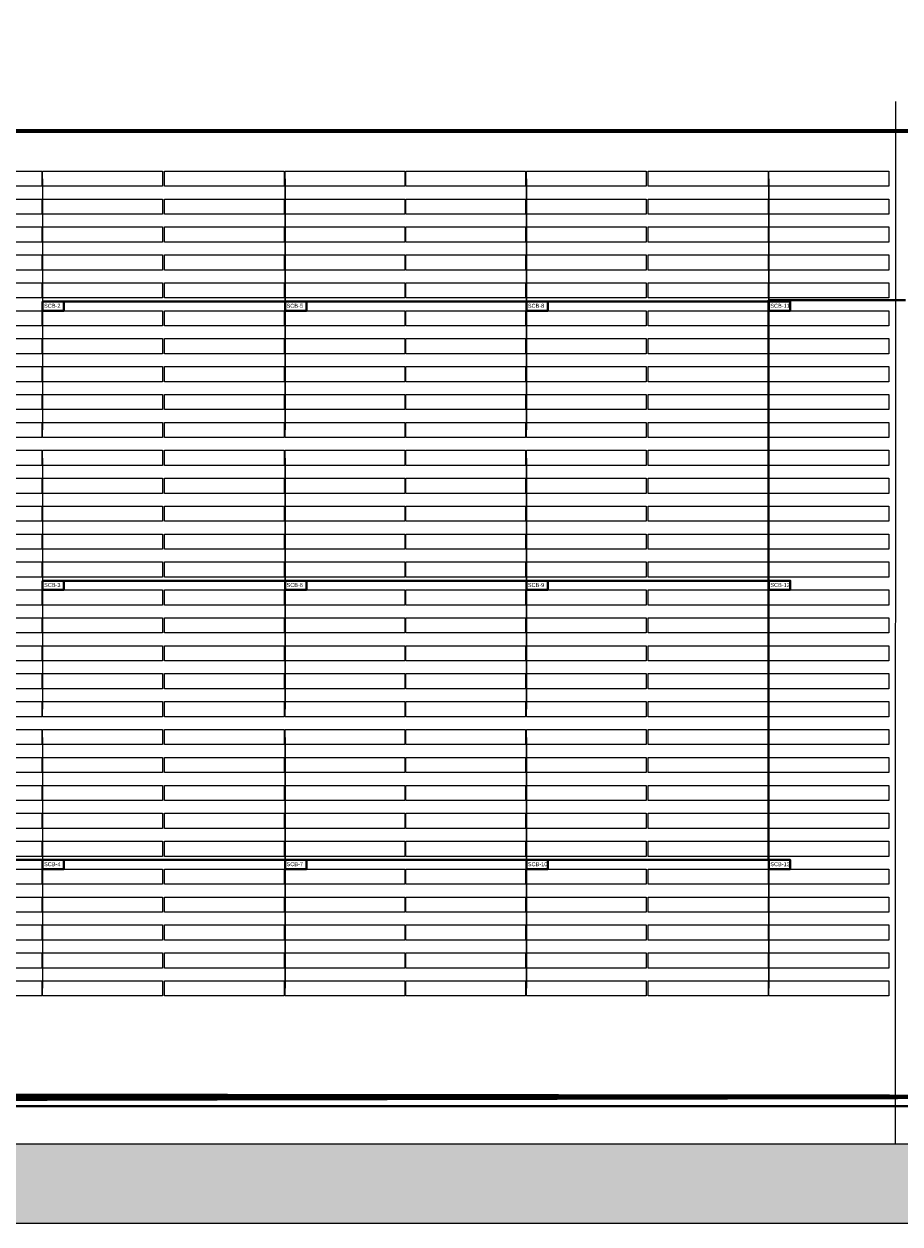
# Model space of a CAD drawing. Header units: inches. Extents: x 727810 to 1461440, y 2714588 to 5435005.
# Tile 65 of 233: x 728702 to 728922, y 2715522 to 2715823. Entities that reach past the tile are written whole.
import ezdxf

# ---------------------------------------------------------------- set-up
doc = ezdxf.new("R2010")
doc.units = ezdxf.units.IN
doc.header["$MEASUREMENT"] = 0
doc.linetypes.add('ACAD_ISO03W100', pattern=[30, 12, -18])
doc.layers.add('AM_8', color=1, linetype='Continuous', lineweight=15)
for name, color, linetype in [('BOUNDARY DETAILS', 7, 'Continuous'), ('DETAILS', 7, 'Continuous'), ('pl cable iength', 7, 'Continuous'), ('POLYLINE', 3, 'Continuous'), ('ROAD', 7, 'Continuous'), ('Saatvik', 5, 'Continuous'), ('SCB', 7, 'Continuous'), ('tranch', 7, 'Continuous')]:
    doc.layers.add(name, color=color, linetype=linetype)
doc.styles.get("Standard").update_dxf_attribs({"font": 'arial.ttf'})

# ---------------------------------------------------------------- blocks, each defined once
blk = doc.blocks.new('245')
at = {"layer": 'SCB', "lineweight": 40}
for points in [[(727940.22, 2716280.28), (727945.56, 2716280.28), (727945.56, 2716277.98)], [(727945.56, 2716277.98), (727940.22, 2716277.98), (727940.22, 2716280.28)]]:
    blk.add_lwpolyline(points, dxfattribs=at)

msp = doc.modelspace()

# ---------------------------------------------------------------- hatches: boundary and pattern name
at = {"layer": 'AM_8', "ltscale": 10}
h = msp.add_hatch(dxfattribs=at)
h.set_pattern_fill('AR-CONC', color=1, scale=0.1)
h.set_pattern_definition([(50, (0, -1.14), (18.2184669, -1.59390855), [1.905, -20.955]), (355, (0, -1.14), (-3.52434214, 19.10568452), [1.524, -16.76405842]), (100.4514447, (1.518, -1.273), (14.69412471, 17.51177519), [1.61900088, -17.80902446]), (46.1842, (0, 3.94), (27.10790409, -4.2042328), [2.8575, -31.4325]), (96.6355576, (2.26, 3.59), (23.7404134, 24.74261246), [2.42850231, -26.71356082]), (351.1841512, (0, 3.94), (23.7404134, 24.74261246), [2.2859967, -25.1459732]), (21, (2.54, 2.67), (15.16143913, -10.22651982), [1.905, -20.955]), (326, (2.54, 2.67), (6.18020283, 18.41879661), [1.524, -16.764]), (71.451445, (3.803, 1.818), (21.34164193, 8.19227689), [1.61900088, -17.80899376]), (37.5, (0, -1.14), (0.308860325, 8.455503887), [0, -16.5608, 0, -17.018, 0, -16.8275]), (7.5, (0, -1.14), (6.68196625, 10.018057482), [0, -9.7028, 0, -16.1798, 0, -6.4135]), (327.5, (-5.664, -1.14), (13.559059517, -0.5728744), [0, -6.35, 0, -19.812, 0, -26.289]), (317.5, (-8.204, -1.14), (14.81291814, 2.542649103), [0, -8.255, 0, -13.1572, 0, -18.669])])
h.paths.add_polyline_path([(730391.82316, 2715878.16018), (730356.7819, 2715850.51698), (730272.22694, 2715783.8137), (730096.51231, 2715646.5984), (730080.0676, 2715658.3065), (730079.18894, 2715658.57034), (730082.7077, 2715661.194), (730259.8786, 2715799.5465), (730344.3948, 2715866.2192), (730379.4438, 2715893.8685), (730671.4684, 2716124.0062), (730657.0154, 2716226.259), (730645.0894, 2716310.634), (730560.6399, 2716311.9751), (730459.0973, 2716313.5877), (730357.5548, 2716315.2002), (730256.0122, 2716316.8128), (730154.4697, 2716318.4254), (730052.9271, 2716320.038), (729951.3846, 2716321.6505), (729849.842, 2716323.2631), (729748.2994, 2716324.8757), (729646.7569, 2716326.4882), (729545.2143, 2716328.1008), (729443.6718, 2716329.7134), (729342.1292, 2716331.326), (729240.5867, 2716332.9385), (729139.0441, 2716334.5511), (729037.5016, 2716336.1637), (728935.959, 2716337.7762), (728834.4165, 2716339.3888), (728732.7414, 2716341.0035), (728626.066, 2716344.1123), (728519.5231, 2716347.2172), (728412.9801, 2716350.3221), (728306.4372, 2716353.427), (728093.3514, 2716359.6368), (728003.9825, 2716362.2412), (728001.5191, 2716280.3372), (727998.4549, 2716178.4583), (727995.3907, 2716076.5793), (727992.3266, 2715974.7004), (727987.67284, 2715819.9715), (727987.22168, 2715804.9715), (727986.1982, 2715770.9426), (727983.134, 2715669.0636), (727979.3235, 2715542.3694), (729920.1414, 2715542.3694), (729990.8211, 2715592.6815), (730064.21459, 2715647.40517), (730073.3836, 2715644.6519), (730083.91997, 2715637.15035), (730002.59918, 2715576.51593), (729926.53277, 2715522.3694), (727958.71293, 2715522.3694), (727963.14304, 2715669.66486), (727966.20724, 2715771.54387), (727972.33564, 2715975.30167), (727975.39974, 2716077.18055), (727978.46394, 2716179.05957), (727981.52814, 2716280.93847), (727984.59224, 2716382.81476), (728093.934, 2716379.62831), (728200.4769, 2716376.52341), (728307.0198, 2716373.41851), (728413.5627, 2716370.31361), (728520.1057, 2716367.20871), (728626.6486, 2716364.10381), (728733.19151, 2716360.99887), (728834.73408, 2716359.38628), (728936.27658, 2716357.77368), (729037.81916, 2716356.16118), (729139.36168, 2716354.54858), (729240.90428, 2716352.93598), (729342.44676, 2716351.32348), (729443.98938, 2716349.71088), (729545.53188, 2716348.09828), (729647.07448, 2716346.48568), (729748.61696, 2716344.87318), (729850.15958, 2716343.26058), (729951.70218, 2716341.64798), (730053.24466, 2716340.03548), (730154.78728, 2716338.42288), (730256.32978, 2716336.81028), (730357.87238, 2716335.19768), (730459.41486, 2716333.58518), (730560.95748, 2716331.97258), (730662.50002, 2716330.36003), (730676.81856, 2716229.05808), (730692.88125, 2716115.41696)])

# ---------------------------------------------------------------- linework, layer by layer
at = {"layer": 'BOUNDARY DETAILS', "color": 2}
for points in [[(729920.1414, 2715542.2494), (727979.3235, 2715542.2494), (727983.134, 2715668.9436), (727986.1982, 2715770.8226), (727992.3266, 2715974.5804), (727995.3907, 2716076.4593), (727998.4549, 2716178.3383), (728001.5191, 2716280.2172), (728003.9825, 2716362.1212), (728093.3514, 2716359.5168), (728412.9801, 2716350.2021), (728519.5231, 2716347.0972), (728626.066, 2716343.9923), (728732.7414, 2716340.8835), (728834.4165, 2716339.2688), (728935.959, 2716337.6562), (729037.5016, 2716336.0437), (729139.0441, 2716334.4311), (729240.5867, 2716332.8185), (729342.1292, 2716331.206), (729443.6718, 2716329.5934), (729545.2143, 2716327.9808), (729646.7569, 2716326.3682)], [(729926.53277, 2715522.3694), (727958.71293, 2715522.3694)]]:
    msp.add_lwpolyline(points, dxfattribs=at)
at = {"layer": 'BOUNDARY DETAILS', "color": 5, "linetype": 'ACAD_ISO03W100', "const_width": 0.25}
msp.add_lwpolyline([(729926.53277, 2715522.3694), (727958.71293, 2715522.3694)], dxfattribs=at)
at = {"layer": 'DETAILS', "color": 6, "lineweight": 40}
for p, q in [((728889.06195, 2715613.52281), (728889.06195, 2715753.87796)), ((728889.06195, 2715753.87796), (728923.42681, 2715753.87796)), ((728889.06195, 2715613.52281), (728889.06195, 2715753.87796)), ((728889.06195, 2715753.87796), (728923.42681, 2715753.87796)), ((728707.1102, 2715753.52281), (728889.06195, 2715753.52281)), ((728707.1102, 2715753.52281), (728889.06195, 2715753.52281)), ((728707.1102, 2715683.52281), (728889.06195, 2715683.52281)), ((728707.1102, 2715683.52281), (728889.06195, 2715683.52281)), ((728646.6302, 2715613.52281), (728889.06195, 2715613.52281)), ((728646.6302, 2715613.52281), (728889.06195, 2715613.52281))]:
    msp.add_line(p, q, dxfattribs=at)
at = {"layer": 'DETAILS', "color": 1, "lineweight": 40}
msp.add_line((729911.93136, 2715551.75958), (728355.76522, 2715551.75958), dxfattribs=at)
msp.add_line((729911.93136, 2715551.75958), (728355.76522, 2715551.75958), dxfattribs=at)
at = {"layer": 'pl cable iength', "color": 3, "lineweight": 40, "const_width": 1}
msp.add_lwpolyline([(728326.88333, 2715574.8582), (728326.88333, 2715554.80818), (729526.97076, 2715553.59968), (729909.95037, 2715554.4232)], dxfattribs=at)
at = {"layer": 'POLYLINE', "color": 0, "lineweight": 40, "const_width": 1}
for points in [[(729172.28328, 2715796.27486), (728676.74614, 2715796.29279)], [(729172.28328, 2715796.27486), (728676.74614, 2715796.29279)], [(729112.29128, 2715554.41575), (728616.10177, 2715553.44291)]]:
    msp.add_lwpolyline(points, dxfattribs=at)
at = {"layer": 'ROAD'}
msp.add_line((728920.91178, 2715803.70631), (728920.84058, 2715542.2494), dxfattribs=at)
at = {"layer": 'Saatvik', "color": 5}
for points in [[(728676.8702, 2715786.2212), (728706.9102, 2715786.2212), (728706.9102, 2715782.4212), (728676.8702, 2715782.4212), (728676.8702, 2715786.2212)], [(728707.1102, 2715786.2212), (728737.1502, 2715786.2212), (728737.1502, 2715782.4212), (728707.1102, 2715782.4212), (728707.1102, 2715786.2212)], [(728737.6502, 2715786.2212), (728767.6902, 2715786.2212), (728767.6902, 2715782.4212), (728737.6502, 2715782.4212), (728737.6502, 2715786.2212)], [(728767.8902, 2715786.2212), (728797.9302, 2715786.2212), (728797.9302, 2715782.4212), (728767.8902, 2715782.4212), (728767.8902, 2715786.2212)], [(728798.1302, 2715786.2212), (728828.1702, 2715786.2212), (728828.1702, 2715782.4212), (728798.1302, 2715782.4212), (728798.1302, 2715786.2212)], [(728828.3702, 2715786.2212), (728858.4102, 2715786.2212), (728858.4102, 2715782.4212), (728828.3702, 2715782.4212), (728828.3702, 2715786.2212)], [(728858.9102, 2715786.2212), (728888.9502, 2715786.2212), (728888.9502, 2715782.4212), (728858.9102, 2715782.4212), (728858.9102, 2715786.2212)], [(728889.1502, 2715786.2212), (728919.1902, 2715786.2212), (728919.1902, 2715782.4212), (728889.1502, 2715782.4212), (728889.1502, 2715786.2212)], [(728676.8702, 2715779.2212), (728706.9102, 2715779.2212), (728706.9102, 2715775.4212), (728676.8702, 2715775.4212), (728676.8702, 2715779.2212)], [(728707.1102, 2715779.2212), (728737.1502, 2715779.2212), (728737.1502, 2715775.4212), (728707.1102, 2715775.4212), (728707.1102, 2715779.2212)], [(728737.6502, 2715779.2212), (728767.6902, 2715779.2212), (728767.6902, 2715775.4212), (728737.6502, 2715775.4212), (728737.6502, 2715779.2212)], [(728767.8902, 2715779.2212), (728797.9302, 2715779.2212), (728797.9302, 2715775.4212), (728767.8902, 2715775.4212), (728767.8902, 2715779.2212)], [(728798.1302, 2715779.2212), (728828.1702, 2715779.2212), (728828.1702, 2715775.4212), (728798.1302, 2715775.4212), (728798.1302, 2715779.2212)], [(728828.3702, 2715779.2212), (728858.4102, 2715779.2212), (728858.4102, 2715775.4212), (728828.3702, 2715775.4212), (728828.3702, 2715779.2212)], [(728858.9102, 2715779.2212), (728888.9502, 2715779.2212), (728888.9502, 2715775.4212), (728858.9102, 2715775.4212), (728858.9102, 2715779.2212)], [(728889.1502, 2715779.2212), (728919.1902, 2715779.2212), (728919.1902, 2715775.4212), (728889.1502, 2715775.4212), (728889.1502, 2715779.2212)], [(728676.8702, 2715772.2212), (728706.9102, 2715772.2212), (728706.9102, 2715768.4212), (728676.8702, 2715768.4212), (728676.8702, 2715772.2212)], [(728707.1102, 2715772.2212), (728737.1502, 2715772.2212), (728737.1502, 2715768.4212), (728707.1102, 2715768.4212), (728707.1102, 2715772.2212)], [(728737.6502, 2715772.2212), (728767.6902, 2715772.2212), (728767.6902, 2715768.4212), (728737.6502, 2715768.4212), (728737.6502, 2715772.2212)], [(728767.8902, 2715772.2212), (728797.9302, 2715772.2212), (728797.9302, 2715768.4212), (728767.8902, 2715768.4212), (728767.8902, 2715772.2212)], [(728798.1302, 2715772.2212), (728828.1702, 2715772.2212), (728828.1702, 2715768.4212), (728798.1302, 2715768.4212), (728798.1302, 2715772.2212)], [(728828.3702, 2715772.2212), (728858.4102, 2715772.2212), (728858.4102, 2715768.4212), (728828.3702, 2715768.4212), (728828.3702, 2715772.2212)], [(728858.9102, 2715772.2212), (728888.9502, 2715772.2212), (728888.9502, 2715768.4212), (728858.9102, 2715768.4212), (728858.9102, 2715772.2212)], [(728889.1502, 2715772.2212), (728919.1902, 2715772.2212), (728919.1902, 2715768.4212), (728889.1502, 2715768.4212), (728889.1502, 2715772.2212)], [(728676.8702, 2715765.2212), (728706.9102, 2715765.2212), (728706.9102, 2715761.4212), (728676.8702, 2715761.4212), (728676.8702, 2715765.2212)], [(728707.1102, 2715765.2212), (728737.1502, 2715765.2212), (728737.1502, 2715761.4212), (728707.1102, 2715761.4212), (728707.1102, 2715765.2212)], [(728737.6502, 2715765.2212), (728767.6902, 2715765.2212), (728767.6902, 2715761.4212), (728737.6502, 2715761.4212), (728737.6502, 2715765.2212)], [(728767.8902, 2715765.2212), (728797.9302, 2715765.2212), (728797.9302, 2715761.4212), (728767.8902, 2715761.4212), (728767.8902, 2715765.2212)], [(728798.1302, 2715765.2212), (728828.1702, 2715765.2212), (728828.1702, 2715761.4212), (728798.1302, 2715761.4212), (728798.1302, 2715765.2212)], [(728828.3702, 2715765.2212), (728858.4102, 2715765.2212), (728858.4102, 2715761.4212), (728828.3702, 2715761.4212), (728828.3702, 2715765.2212)], [(728858.9102, 2715765.2212), (728888.9502, 2715765.2212), (728888.9502, 2715761.4212), (728858.9102, 2715761.4212), (728858.9102, 2715765.2212)], [(728889.1502, 2715765.2212), (728919.1902, 2715765.2212), (728919.1902, 2715761.4212), (728889.1502, 2715761.4212), (728889.1502, 2715765.2212)], [(728676.8702, 2715758.2212), (728706.9102, 2715758.2212), (728706.9102, 2715754.4212), (728676.8702, 2715754.4212), (728676.8702, 2715758.2212)], [(728707.1102, 2715758.2212), (728737.1502, 2715758.2212), (728737.1502, 2715754.4212), (728707.1102, 2715754.4212), (728707.1102, 2715758.2212)], [(728737.6502, 2715758.2212), (728767.6902, 2715758.2212), (728767.6902, 2715754.4212), (728737.6502, 2715754.4212), (728737.6502, 2715758.2212)], [(728767.8902, 2715758.2212), (728797.9302, 2715758.2212), (728797.9302, 2715754.4212), (728767.8902, 2715754.4212), (728767.8902, 2715758.2212)], [(728798.1302, 2715758.2212), (728828.1702, 2715758.2212), (728828.1702, 2715754.4212), (728798.1302, 2715754.4212), (728798.1302, 2715758.2212)], [(728828.3702, 2715758.2212), (728858.4102, 2715758.2212), (728858.4102, 2715754.4212), (728828.3702, 2715754.4212), (728828.3702, 2715758.2212)], [(728858.9102, 2715758.2212), (728888.9502, 2715758.2212), (728888.9502, 2715754.4212), (728858.9102, 2715754.4212), (728858.9102, 2715758.2212)], [(728889.1502, 2715758.2212), (728919.1902, 2715758.2212), (728919.1902, 2715754.4212), (728889.1502, 2715754.4212), (728889.1502, 2715758.2212)], [(728676.8702, 2715751.2212), (728706.9102, 2715751.2212), (728706.9102, 2715747.4212), (728676.8702, 2715747.4212), (728676.8702, 2715751.2212)], [(728707.1102, 2715751.2212), (728737.1502, 2715751.2212), (728737.1502, 2715747.4212), (728707.1102, 2715747.4212), (728707.1102, 2715751.2212)], [(728737.6502, 2715751.2212), (728767.6902, 2715751.2212), (728767.6902, 2715747.4212), (728737.6502, 2715747.4212), (728737.6502, 2715751.2212)], [(728767.8902, 2715751.2212), (728797.9302, 2715751.2212), (728797.9302, 2715747.4212), (728767.8902, 2715747.4212), (728767.8902, 2715751.2212)], [(728798.1302, 2715751.2212), (728828.1702, 2715751.2212), (728828.1702, 2715747.4212), (728798.1302, 2715747.4212), (728798.1302, 2715751.2212)], [(728828.3702, 2715751.2212), (728858.4102, 2715751.2212), (728858.4102, 2715747.4212), (728828.3702, 2715747.4212), (728828.3702, 2715751.2212)], [(728858.9102, 2715751.2212), (728888.9502, 2715751.2212), (728888.9502, 2715747.4212), (728858.9102, 2715747.4212), (728858.9102, 2715751.2212)], [(728889.1502, 2715751.2212), (728919.1902, 2715751.2212), (728919.1902, 2715747.4212), (728889.1502, 2715747.4212), (728889.1502, 2715751.2212)], [(728676.8702, 2715744.2212), (728706.9102, 2715744.2212), (728706.9102, 2715740.4212), (728676.8702, 2715740.4212), (728676.8702, 2715744.2212)], [(728707.1102, 2715744.2212), (728737.1502, 2715744.2212), (728737.1502, 2715740.4212), (728707.1102, 2715740.4212), (728707.1102, 2715744.2212)], [(728737.6502, 2715744.2212), (728767.6902, 2715744.2212), (728767.6902, 2715740.4212), (728737.6502, 2715740.4212), (728737.6502, 2715744.2212)], [(728767.8902, 2715744.2212), (728797.9302, 2715744.2212), (728797.9302, 2715740.4212), (728767.8902, 2715740.4212), (728767.8902, 2715744.2212)], [(728798.1302, 2715744.2212), (728828.1702, 2715744.2212), (728828.1702, 2715740.4212), (728798.1302, 2715740.4212), (728798.1302, 2715744.2212)], [(728828.3702, 2715744.2212), (728858.4102, 2715744.2212), (728858.4102, 2715740.4212), (728828.3702, 2715740.4212), (728828.3702, 2715744.2212)], [(728858.9102, 2715744.2212), (728888.9502, 2715744.2212), (728888.9502, 2715740.4212), (728858.9102, 2715740.4212), (728858.9102, 2715744.2212)], [(728889.1502, 2715744.2212), (728919.1902, 2715744.2212), (728919.1902, 2715740.4212), (728889.1502, 2715740.4212), (728889.1502, 2715744.2212)], [(728676.8702, 2715737.2212), (728706.9102, 2715737.2212), (728706.9102, 2715733.4212), (728676.8702, 2715733.4212), (728676.8702, 2715737.2212)], [(728707.1102, 2715737.2212), (728737.1502, 2715737.2212), (728737.1502, 2715733.4212), (728707.1102, 2715733.4212), (728707.1102, 2715737.2212)], [(728737.6502, 2715737.2212), (728767.6902, 2715737.2212), (728767.6902, 2715733.4212), (728737.6502, 2715733.4212), (728737.6502, 2715737.2212)], [(728767.8902, 2715737.2212), (728797.9302, 2715737.2212), (728797.9302, 2715733.4212), (728767.8902, 2715733.4212), (728767.8902, 2715737.2212)], [(728798.1302, 2715737.2212), (728828.1702, 2715737.2212), (728828.1702, 2715733.4212), (728798.1302, 2715733.4212), (728798.1302, 2715737.2212)], [(728828.3702, 2715737.2212), (728858.4102, 2715737.2212), (728858.4102, 2715733.4212), (728828.3702, 2715733.4212), (728828.3702, 2715737.2212)], [(728858.9102, 2715737.2212), (728888.9502, 2715737.2212), (728888.9502, 2715733.4212), (728858.9102, 2715733.4212), (728858.9102, 2715737.2212)], [(728889.1502, 2715737.2212), (728919.1902, 2715737.2212), (728919.1902, 2715733.4212), (728889.1502, 2715733.4212), (728889.1502, 2715737.2212)], [(728676.8702, 2715730.2212), (728706.9102, 2715730.2212), (728706.9102, 2715726.4212), (728676.8702, 2715726.4212), (728676.8702, 2715730.2212)], [(728707.1102, 2715730.2212), (728737.1502, 2715730.2212), (728737.1502, 2715726.4212), (728707.1102, 2715726.4212), (728707.1102, 2715730.2212)], [(728737.6502, 2715730.2212), (728767.6902, 2715730.2212), (728767.6902, 2715726.4212), (728737.6502, 2715726.4212), (728737.6502, 2715730.2212)], [(728767.8902, 2715730.2212), (728797.9302, 2715730.2212), (728797.9302, 2715726.4212), (728767.8902, 2715726.4212), (728767.8902, 2715730.2212)], [(728798.1302, 2715730.2212), (728828.1702, 2715730.2212), (728828.1702, 2715726.4212), (728798.1302, 2715726.4212), (728798.1302, 2715730.2212)], [(728828.3702, 2715730.2212), (728858.4102, 2715730.2212), (728858.4102, 2715726.4212), (728828.3702, 2715726.4212), (728828.3702, 2715730.2212)], [(728858.9102, 2715730.2212), (728888.9502, 2715730.2212), (728888.9502, 2715726.4212), (728858.9102, 2715726.4212), (728858.9102, 2715730.2212)], [(728889.1502, 2715730.2212), (728919.1902, 2715730.2212), (728919.1902, 2715726.4212), (728889.1502, 2715726.4212), (728889.1502, 2715730.2212)], [(728676.8702, 2715723.2212), (728706.9102, 2715723.2212), (728706.9102, 2715719.4212), (728676.8702, 2715719.4212), (728676.8702, 2715723.2212)], [(728707.1102, 2715723.2212), (728737.1502, 2715723.2212), (728737.1502, 2715719.4212), (728707.1102, 2715719.4212), (728707.1102, 2715723.2212)], [(728737.6502, 2715723.2212), (728767.6902, 2715723.2212), (728767.6902, 2715719.4212), (728737.6502, 2715719.4212), (728737.6502, 2715723.2212)], [(728767.8902, 2715723.2212), (728797.9302, 2715723.2212), (728797.9302, 2715719.4212), (728767.8902, 2715719.4212), (728767.8902, 2715723.2212)], [(728798.1302, 2715723.2212), (728828.1702, 2715723.2212), (728828.1702, 2715719.4212), (728798.1302, 2715719.4212), (728798.1302, 2715723.2212)], [(728828.3702, 2715723.2212), (728858.4102, 2715723.2212), (728858.4102, 2715719.4212), (728828.3702, 2715719.4212), (728828.3702, 2715723.2212)], [(728858.9102, 2715723.2212), (728888.9502, 2715723.2212), (728888.9502, 2715719.4212), (728858.9102, 2715719.4212), (728858.9102, 2715723.2212)], [(728889.1502, 2715723.2212), (728919.1902, 2715723.2212), (728919.1902, 2715719.4212), (728889.1502, 2715719.4212), (728889.1502, 2715723.2212)], [(728676.8702, 2715716.2212), (728706.9102, 2715716.2212), (728706.9102, 2715712.4212), (728676.8702, 2715712.4212), (728676.8702, 2715716.2212)], [(728707.1102, 2715716.2212), (728737.1502, 2715716.2212), (728737.1502, 2715712.4212), (728707.1102, 2715712.4212), (728707.1102, 2715716.2212)], [(728737.6502, 2715716.2212), (728767.6902, 2715716.2212), (728767.6902, 2715712.4212), (728737.6502, 2715712.4212), (728737.6502, 2715716.2212)], [(728767.8902, 2715716.2212), (728797.9302, 2715716.2212), (728797.9302, 2715712.4212), (728767.8902, 2715712.4212), (728767.8902, 2715716.2212)], [(728798.1302, 2715716.2212), (728828.1702, 2715716.2212), (728828.1702, 2715712.4212), (728798.1302, 2715712.4212), (728798.1302, 2715716.2212)], [(728828.3702, 2715716.2212), (728858.4102, 2715716.2212), (728858.4102, 2715712.4212), (728828.3702, 2715712.4212), (728828.3702, 2715716.2212)], [(728858.9102, 2715716.2212), (728888.9502, 2715716.2212), (728888.9502, 2715712.4212), (728858.9102, 2715712.4212), (728858.9102, 2715716.2212)], [(728889.1502, 2715716.2212), (728919.1902, 2715716.2212), (728919.1902, 2715712.4212), (728889.1502, 2715712.4212), (728889.1502, 2715716.2212)], [(728676.8702, 2715709.2212), (728706.9102, 2715709.2212), (728706.9102, 2715705.4212), (728676.8702, 2715705.4212), (728676.8702, 2715709.2212)], [(728707.1102, 2715709.2212), (728737.1502, 2715709.2212), (728737.1502, 2715705.4212), (728707.1102, 2715705.4212), (728707.1102, 2715709.2212)], [(728737.6502, 2715709.2212), (728767.6902, 2715709.2212), (728767.6902, 2715705.4212), (728737.6502, 2715705.4212), (728737.6502, 2715709.2212)], [(728767.8902, 2715709.2212), (728797.9302, 2715709.2212), (728797.9302, 2715705.4212), (728767.8902, 2715705.4212), (728767.8902, 2715709.2212)], [(728798.1302, 2715709.2212), (728828.1702, 2715709.2212), (728828.1702, 2715705.4212), (728798.1302, 2715705.4212), (728798.1302, 2715709.2212)], [(728828.3702, 2715709.2212), (728858.4102, 2715709.2212), (728858.4102, 2715705.4212), (728828.3702, 2715705.4212), (728828.3702, 2715709.2212)], [(728858.9102, 2715709.2212), (728888.9502, 2715709.2212), (728888.9502, 2715705.4212), (728858.9102, 2715705.4212), (728858.9102, 2715709.2212)], [(728889.1502, 2715709.2212), (728919.1902, 2715709.2212), (728919.1902, 2715705.4212), (728889.1502, 2715705.4212), (728889.1502, 2715709.2212)], [(728676.8702, 2715702.2212), (728706.9102, 2715702.2212), (728706.9102, 2715698.4212), (728676.8702, 2715698.4212), (728676.8702, 2715702.2212)], [(728707.1102, 2715702.2212), (728737.1502, 2715702.2212), (728737.1502, 2715698.4212), (728707.1102, 2715698.4212), (728707.1102, 2715702.2212)], [(728737.6502, 2715702.2212), (728767.6902, 2715702.2212), (728767.6902, 2715698.4212), (728737.6502, 2715698.4212), (728737.6502, 2715702.2212)], [(728767.8902, 2715702.2212), (728797.9302, 2715702.2212), (728797.9302, 2715698.4212), (728767.8902, 2715698.4212), (728767.8902, 2715702.2212)], [(728798.1302, 2715702.2212), (728828.1702, 2715702.2212), (728828.1702, 2715698.4212), (728798.1302, 2715698.4212), (728798.1302, 2715702.2212)], [(728828.3702, 2715702.2212), (728858.4102, 2715702.2212), (728858.4102, 2715698.4212), (728828.3702, 2715698.4212), (728828.3702, 2715702.2212)], [(728858.9102, 2715702.2212), (728888.9502, 2715702.2212), (728888.9502, 2715698.4212), (728858.9102, 2715698.4212), (728858.9102, 2715702.2212)], [(728889.1502, 2715702.2212), (728919.1902, 2715702.2212), (728919.1902, 2715698.4212), (728889.1502, 2715698.4212), (728889.1502, 2715702.2212)], [(728676.8702, 2715695.2212), (728706.9102, 2715695.2212), (728706.9102, 2715691.4212), (728676.8702, 2715691.4212), (728676.8702, 2715695.2212)], [(728707.1102, 2715695.2212), (728737.1502, 2715695.2212), (728737.1502, 2715691.4212), (728707.1102, 2715691.4212), (728707.1102, 2715695.2212)], [(728737.6502, 2715695.2212), (728767.6902, 2715695.2212), (728767.6902, 2715691.4212), (728737.6502, 2715691.4212), (728737.6502, 2715695.2212)], [(728767.8902, 2715695.2212), (728797.9302, 2715695.2212), (728797.9302, 2715691.4212), (728767.8902, 2715691.4212), (728767.8902, 2715695.2212)], [(728798.1302, 2715695.2212), (728828.1702, 2715695.2212), (728828.1702, 2715691.4212), (728798.1302, 2715691.4212), (728798.1302, 2715695.2212)], [(728828.3702, 2715695.2212), (728858.4102, 2715695.2212), (728858.4102, 2715691.4212), (728828.3702, 2715691.4212), (728828.3702, 2715695.2212)], [(728858.9102, 2715695.2212), (728888.9502, 2715695.2212), (728888.9502, 2715691.4212), (728858.9102, 2715691.4212), (728858.9102, 2715695.2212)], [(728889.1502, 2715695.2212), (728919.1902, 2715695.2212), (728919.1902, 2715691.4212), (728889.1502, 2715691.4212), (728889.1502, 2715695.2212)], [(728676.8702, 2715688.2212), (728706.9102, 2715688.2212), (728706.9102, 2715684.4212), (728676.8702, 2715684.4212), (728676.8702, 2715688.2212)], [(728707.1102, 2715688.2212), (728737.1502, 2715688.2212), (728737.1502, 2715684.4212), (728707.1102, 2715684.4212), (728707.1102, 2715688.2212)], [(728737.6502, 2715688.2212), (728767.6902, 2715688.2212), (728767.6902, 2715684.4212), (728737.6502, 2715684.4212), (728737.6502, 2715688.2212)], [(728767.8902, 2715688.2212), (728797.9302, 2715688.2212), (728797.9302, 2715684.4212), (728767.8902, 2715684.4212), (728767.8902, 2715688.2212)], [(728798.1302, 2715688.2212), (728828.1702, 2715688.2212), (728828.1702, 2715684.4212), (728798.1302, 2715684.4212), (728798.1302, 2715688.2212)], [(728828.3702, 2715688.2212), (728858.4102, 2715688.2212), (728858.4102, 2715684.4212), (728828.3702, 2715684.4212), (728828.3702, 2715688.2212)], [(728858.9102, 2715688.2212), (728888.9502, 2715688.2212), (728888.9502, 2715684.4212), (728858.9102, 2715684.4212), (728858.9102, 2715688.2212)], [(728889.1502, 2715688.2212), (728919.1902, 2715688.2212), (728919.1902, 2715684.4212), (728889.1502, 2715684.4212), (728889.1502, 2715688.2212)], [(728676.8702, 2715681.2212), (728706.9102, 2715681.2212), (728706.9102, 2715677.4212), (728676.8702, 2715677.4212), (728676.8702, 2715681.2212)], [(728707.1102, 2715681.2212), (728737.1502, 2715681.2212), (728737.1502, 2715677.4212), (728707.1102, 2715677.4212), (728707.1102, 2715681.2212)], [(728737.6502, 2715681.2212), (728767.6902, 2715681.2212), (728767.6902, 2715677.4212), (728737.6502, 2715677.4212), (728737.6502, 2715681.2212)], [(728767.8902, 2715681.2212), (728797.9302, 2715681.2212), (728797.9302, 2715677.4212), (728767.8902, 2715677.4212), (728767.8902, 2715681.2212)], [(728798.1302, 2715681.2212), (728828.1702, 2715681.2212), (728828.1702, 2715677.4212), (728798.1302, 2715677.4212), (728798.1302, 2715681.2212)], [(728828.3702, 2715681.2212), (728858.4102, 2715681.2212), (728858.4102, 2715677.4212), (728828.3702, 2715677.4212), (728828.3702, 2715681.2212)], [(728858.9102, 2715681.2212), (728888.9502, 2715681.2212), (728888.9502, 2715677.4212), (728858.9102, 2715677.4212), (728858.9102, 2715681.2212)], [(728889.1502, 2715681.2212), (728919.1902, 2715681.2212), (728919.1902, 2715677.4212), (728889.1502, 2715677.4212), (728889.1502, 2715681.2212)], [(728676.8702, 2715674.2212), (728706.9102, 2715674.2212), (728706.9102, 2715670.4212), (728676.8702, 2715670.4212), (728676.8702, 2715674.2212)], [(728707.1102, 2715674.2212), (728737.1502, 2715674.2212), (728737.1502, 2715670.4212), (728707.1102, 2715670.4212), (728707.1102, 2715674.2212)], [(728737.6502, 2715674.2212), (728767.6902, 2715674.2212), (728767.6902, 2715670.4212), (728737.6502, 2715670.4212), (728737.6502, 2715674.2212)], [(728767.8902, 2715674.2212), (728797.9302, 2715674.2212), (728797.9302, 2715670.4212), (728767.8902, 2715670.4212), (728767.8902, 2715674.2212)], [(728798.1302, 2715674.2212), (728828.1702, 2715674.2212), (728828.1702, 2715670.4212), (728798.1302, 2715670.4212), (728798.1302, 2715674.2212)], [(728828.3702, 2715674.2212), (728858.4102, 2715674.2212), (728858.4102, 2715670.4212), (728828.3702, 2715670.4212), (728828.3702, 2715674.2212)], [(728858.9102, 2715674.2212), (728888.9502, 2715674.2212), (728888.9502, 2715670.4212), (728858.9102, 2715670.4212), (728858.9102, 2715674.2212)], [(728889.1502, 2715674.2212), (728919.1902, 2715674.2212), (728919.1902, 2715670.4212), (728889.1502, 2715670.4212), (728889.1502, 2715674.2212)], [(728676.8702, 2715667.2212), (728706.9102, 2715667.2212), (728706.9102, 2715663.4212), (728676.8702, 2715663.4212), (728676.8702, 2715667.2212)], [(728707.1102, 2715667.2212), (728737.1502, 2715667.2212), (728737.1502, 2715663.4212), (728707.1102, 2715663.4212), (728707.1102, 2715667.2212)], [(728737.6502, 2715667.2212), (728767.6902, 2715667.2212), (728767.6902, 2715663.4212), (728737.6502, 2715663.4212), (728737.6502, 2715667.2212)], [(728767.8902, 2715667.2212), (728797.9302, 2715667.2212), (728797.9302, 2715663.4212), (728767.8902, 2715663.4212), (728767.8902, 2715667.2212)], [(728798.1302, 2715667.2212), (728828.1702, 2715667.2212), (728828.1702, 2715663.4212), (728798.1302, 2715663.4212), (728798.1302, 2715667.2212)], [(728828.3702, 2715667.2212), (728858.4102, 2715667.2212), (728858.4102, 2715663.4212), (728828.3702, 2715663.4212), (728828.3702, 2715667.2212)], [(728858.9102, 2715667.2212), (728888.9502, 2715667.2212), (728888.9502, 2715663.4212), (728858.9102, 2715663.4212), (728858.9102, 2715667.2212)], [(728889.1502, 2715667.2212), (728919.1902, 2715667.2212), (728919.1902, 2715663.4212), (728889.1502, 2715663.4212), (728889.1502, 2715667.2212)], [(728676.8702, 2715660.2212), (728706.9102, 2715660.2212), (728706.9102, 2715656.4212), (728676.8702, 2715656.4212), (728676.8702, 2715660.2212)], [(728707.1102, 2715660.2212), (728737.1502, 2715660.2212), (728737.1502, 2715656.4212), (728707.1102, 2715656.4212), (728707.1102, 2715660.2212)], [(728737.6502, 2715660.2212), (728767.6902, 2715660.2212), (728767.6902, 2715656.4212), (728737.6502, 2715656.4212), (728737.6502, 2715660.2212)], [(728767.8902, 2715660.2212), (728797.9302, 2715660.2212), (728797.9302, 2715656.4212), (728767.8902, 2715656.4212), (728767.8902, 2715660.2212)], [(728798.1302, 2715660.2212), (728828.1702, 2715660.2212), (728828.1702, 2715656.4212), (728798.1302, 2715656.4212), (728798.1302, 2715660.2212)], [(728828.3702, 2715660.2212), (728858.4102, 2715660.2212), (728858.4102, 2715656.4212), (728828.3702, 2715656.4212), (728828.3702, 2715660.2212)], [(728858.9102, 2715660.2212), (728888.9502, 2715660.2212), (728888.9502, 2715656.4212), (728858.9102, 2715656.4212), (728858.9102, 2715660.2212)], [(728889.1502, 2715660.2212), (728919.1902, 2715660.2212), (728919.1902, 2715656.4212), (728889.1502, 2715656.4212), (728889.1502, 2715660.2212)], [(728676.8702, 2715653.2212), (728706.9102, 2715653.2212), (728706.9102, 2715649.4212), (728676.8702, 2715649.4212), (728676.8702, 2715653.2212)], [(728707.1102, 2715653.2212), (728737.1502, 2715653.2212), (728737.1502, 2715649.4212), (728707.1102, 2715649.4212), (728707.1102, 2715653.2212)], [(728737.6502, 2715653.2212), (728767.6902, 2715653.2212), (728767.6902, 2715649.4212), (728737.6502, 2715649.4212), (728737.6502, 2715653.2212)], [(728767.8902, 2715653.2212), (728797.9302, 2715653.2212), (728797.9302, 2715649.4212), (728767.8902, 2715649.4212), (728767.8902, 2715653.2212)], [(728798.1302, 2715653.2212), (728828.1702, 2715653.2212), (728828.1702, 2715649.4212), (728798.1302, 2715649.4212), (728798.1302, 2715653.2212)], [(728828.3702, 2715653.2212), (728858.4102, 2715653.2212), (728858.4102, 2715649.4212), (728828.3702, 2715649.4212), (728828.3702, 2715653.2212)], [(728858.9102, 2715653.2212), (728888.9502, 2715653.2212), (728888.9502, 2715649.4212), (728858.9102, 2715649.4212), (728858.9102, 2715653.2212)], [(728889.1502, 2715653.2212), (728919.1902, 2715653.2212), (728919.1902, 2715649.4212), (728889.1502, 2715649.4212), (728889.1502, 2715653.2212)], [(728676.8702, 2715646.2212), (728706.9102, 2715646.2212), (728706.9102, 2715642.4212), (728676.8702, 2715642.4212), (728676.8702, 2715646.2212)], [(728707.1102, 2715646.2212), (728737.1502, 2715646.2212), (728737.1502, 2715642.4212), (728707.1102, 2715642.4212), (728707.1102, 2715646.2212)], [(728737.6502, 2715646.2212), (728767.6902, 2715646.2212), (728767.6902, 2715642.4212), (728737.6502, 2715642.4212), (728737.6502, 2715646.2212)], [(728767.8902, 2715646.2212), (728797.9302, 2715646.2212), (728797.9302, 2715642.4212), (728767.8902, 2715642.4212), (728767.8902, 2715646.2212)], [(728798.1302, 2715646.2212), (728828.1702, 2715646.2212), (728828.1702, 2715642.4212), (728798.1302, 2715642.4212), (728798.1302, 2715646.2212)], [(728828.3702, 2715646.2212), (728858.4102, 2715646.2212), (728858.4102, 2715642.4212), (728828.3702, 2715642.4212), (728828.3702, 2715646.2212)], [(728858.9102, 2715646.2212), (728888.9502, 2715646.2212), (728888.9502, 2715642.4212), (728858.9102, 2715642.4212), (728858.9102, 2715646.2212)], [(728889.1502, 2715646.2212), (728919.1902, 2715646.2212), (728919.1902, 2715642.4212), (728889.1502, 2715642.4212), (728889.1502, 2715646.2212)], [(728676.8702, 2715639.2212), (728706.9102, 2715639.2212), (728706.9102, 2715635.4212), (728676.8702, 2715635.4212), (728676.8702, 2715639.2212)], [(728707.1102, 2715639.2212), (728737.1502, 2715639.2212), (728737.1502, 2715635.4212), (728707.1102, 2715635.4212), (728707.1102, 2715639.2212)], [(728737.6502, 2715639.2212), (728767.6902, 2715639.2212), (728767.6902, 2715635.4212), (728737.6502, 2715635.4212), (728737.6502, 2715639.2212)], [(728767.8902, 2715639.2212), (728797.9302, 2715639.2212), (728797.9302, 2715635.4212), (728767.8902, 2715635.4212), (728767.8902, 2715639.2212)], [(728798.1302, 2715639.2212), (728828.1702, 2715639.2212), (728828.1702, 2715635.4212), (728798.1302, 2715635.4212), (728798.1302, 2715639.2212)], [(728828.3702, 2715639.2212), (728858.4102, 2715639.2212), (728858.4102, 2715635.4212), (728828.3702, 2715635.4212), (728828.3702, 2715639.2212)], [(728858.9102, 2715639.2212), (728888.9502, 2715639.2212), (728888.9502, 2715635.4212), (728858.9102, 2715635.4212), (728858.9102, 2715639.2212)], [(728889.1502, 2715639.2212), (728919.1902, 2715639.2212), (728919.1902, 2715635.4212), (728889.1502, 2715635.4212), (728889.1502, 2715639.2212)], [(728676.8702, 2715632.2212), (728706.9102, 2715632.2212), (728706.9102, 2715628.4212), (728676.8702, 2715628.4212), (728676.8702, 2715632.2212)], [(728707.1102, 2715632.2212), (728737.1502, 2715632.2212), (728737.1502, 2715628.4212), (728707.1102, 2715628.4212), (728707.1102, 2715632.2212)], [(728737.6502, 2715632.2212), (728767.6902, 2715632.2212), (728767.6902, 2715628.4212), (728737.6502, 2715628.4212), (728737.6502, 2715632.2212)], [(728767.8902, 2715632.2212), (728797.9302, 2715632.2212), (728797.9302, 2715628.4212), (728767.8902, 2715628.4212), (728767.8902, 2715632.2212)], [(728798.1302, 2715632.2212), (728828.1702, 2715632.2212), (728828.1702, 2715628.4212), (728798.1302, 2715628.4212), (728798.1302, 2715632.2212)], [(728828.3702, 2715632.2212), (728858.4102, 2715632.2212), (728858.4102, 2715628.4212), (728828.3702, 2715628.4212), (728828.3702, 2715632.2212)], [(728858.9102, 2715632.2212), (728888.9502, 2715632.2212), (728888.9502, 2715628.4212), (728858.9102, 2715628.4212), (728858.9102, 2715632.2212)], [(728889.1502, 2715632.2212), (728919.1902, 2715632.2212), (728919.1902, 2715628.4212), (728889.1502, 2715628.4212), (728889.1502, 2715632.2212)], [(728676.8702, 2715625.2212), (728706.9102, 2715625.2212), (728706.9102, 2715621.4212), (728676.8702, 2715621.4212), (728676.8702, 2715625.2212)], [(728707.1102, 2715625.2212), (728737.1502, 2715625.2212), (728737.1502, 2715621.4212), (728707.1102, 2715621.4212), (728707.1102, 2715625.2212)], [(728737.6502, 2715625.2212), (728767.6902, 2715625.2212), (728767.6902, 2715621.4212), (728737.6502, 2715621.4212), (728737.6502, 2715625.2212)], [(728767.8902, 2715625.2212), (728797.9302, 2715625.2212), (728797.9302, 2715621.4212), (728767.8902, 2715621.4212), (728767.8902, 2715625.2212)], [(728798.1302, 2715625.2212), (728828.1702, 2715625.2212), (728828.1702, 2715621.4212), (728798.1302, 2715621.4212), (728798.1302, 2715625.2212)], [(728828.3702, 2715625.2212), (728858.4102, 2715625.2212), (728858.4102, 2715621.4212), (728828.3702, 2715621.4212), (728828.3702, 2715625.2212)], [(728858.9102, 2715625.2212), (728888.9502, 2715625.2212), (728888.9502, 2715621.4212), (728858.9102, 2715621.4212), (728858.9102, 2715625.2212)], [(728889.1502, 2715625.2212), (728919.1902, 2715625.2212), (728919.1902, 2715621.4212), (728889.1502, 2715621.4212), (728889.1502, 2715625.2212)], [(728676.8702, 2715618.2212), (728706.9102, 2715618.2212), (728706.9102, 2715614.4212), (728676.8702, 2715614.4212), (728676.8702, 2715618.2212)], [(728707.1102, 2715618.2212), (728737.1502, 2715618.2212), (728737.1502, 2715614.4212), (728707.1102, 2715614.4212), (728707.1102, 2715618.2212)], [(728737.6502, 2715618.2212), (728767.6902, 2715618.2212), (728767.6902, 2715614.4212), (728737.6502, 2715614.4212), (728737.6502, 2715618.2212)], [(728767.8902, 2715618.2212), (728797.9302, 2715618.2212), (728797.9302, 2715614.4212), (728767.8902, 2715614.4212), (728767.8902, 2715618.2212)], [(728798.1302, 2715618.2212), (728828.1702, 2715618.2212), (728828.1702, 2715614.4212), (728798.1302, 2715614.4212), (728798.1302, 2715618.2212)], [(728828.3702, 2715618.2212), (728858.4102, 2715618.2212), (728858.4102, 2715614.4212), (728828.3702, 2715614.4212), (728828.3702, 2715618.2212)], [(728858.9102, 2715618.2212), (728888.9502, 2715618.2212), (728888.9502, 2715614.4212), (728858.9102, 2715614.4212), (728858.9102, 2715618.2212)], [(728889.1502, 2715618.2212), (728919.1902, 2715618.2212), (728919.1902, 2715614.4212), (728889.1502, 2715614.4212), (728889.1502, 2715618.2212)], [(728676.8702, 2715611.2212), (728706.9102, 2715611.2212), (728706.9102, 2715607.4212), (728676.8702, 2715607.4212), (728676.8702, 2715611.2212)], [(728707.1102, 2715611.2212), (728737.1502, 2715611.2212), (728737.1502, 2715607.4212), (728707.1102, 2715607.4212), (728707.1102, 2715611.2212)], [(728737.6502, 2715611.2212), (728767.6902, 2715611.2212), (728767.6902, 2715607.4212), (728737.6502, 2715607.4212), (728737.6502, 2715611.2212)], [(728767.8902, 2715611.2212), (728797.9302, 2715611.2212), (728797.9302, 2715607.4212), (728767.8902, 2715607.4212), (728767.8902, 2715611.2212)], [(728798.1302, 2715611.2212), (728828.1702, 2715611.2212), (728828.1702, 2715607.4212), (728798.1302, 2715607.4212), (728798.1302, 2715611.2212)], [(728828.3702, 2715611.2212), (728858.4102, 2715611.2212), (728858.4102, 2715607.4212), (728828.3702, 2715607.4212), (728828.3702, 2715611.2212)], [(728858.9102, 2715611.2212), (728888.9502, 2715611.2212), (728888.9502, 2715607.4212), (728858.9102, 2715607.4212), (728858.9102, 2715611.2212)], [(728889.1502, 2715611.2212), (728919.1902, 2715611.2212), (728919.1902, 2715607.4212), (728889.1502, 2715607.4212), (728889.1502, 2715611.2212)], [(728676.8702, 2715604.2212), (728706.9102, 2715604.2212), (728706.9102, 2715600.4212), (728676.8702, 2715600.4212), (728676.8702, 2715604.2212)], [(728707.1102, 2715604.2212), (728737.1502, 2715604.2212), (728737.1502, 2715600.4212), (728707.1102, 2715600.4212), (728707.1102, 2715604.2212)], [(728737.6502, 2715604.2212), (728767.6902, 2715604.2212), (728767.6902, 2715600.4212), (728737.6502, 2715600.4212), (728737.6502, 2715604.2212)], [(728767.8902, 2715604.2212), (728797.9302, 2715604.2212), (728797.9302, 2715600.4212), (728767.8902, 2715600.4212), (728767.8902, 2715604.2212)], [(728798.1302, 2715604.2212), (728828.1702, 2715604.2212), (728828.1702, 2715600.4212), (728798.1302, 2715600.4212), (728798.1302, 2715604.2212)], [(728828.3702, 2715604.2212), (728858.4102, 2715604.2212), (728858.4102, 2715600.4212), (728828.3702, 2715600.4212), (728828.3702, 2715604.2212)], [(728858.9102, 2715604.2212), (728888.9502, 2715604.2212), (728888.9502, 2715600.4212), (728858.9102, 2715600.4212), (728858.9102, 2715604.2212)], [(728889.1502, 2715604.2212), (728919.1902, 2715604.2212), (728919.1902, 2715600.4212), (728889.1502, 2715600.4212), (728889.1502, 2715604.2212)], [(728676.8702, 2715597.2212), (728706.9102, 2715597.2212), (728706.9102, 2715593.4212), (728676.8702, 2715593.4212), (728676.8702, 2715597.2212)], [(728707.1102, 2715597.2212), (728737.1502, 2715597.2212), (728737.1502, 2715593.4212), (728707.1102, 2715593.4212), (728707.1102, 2715597.2212)], [(728737.6502, 2715597.2212), (728767.6902, 2715597.2212), (728767.6902, 2715593.4212), (728737.6502, 2715593.4212), (728737.6502, 2715597.2212)], [(728767.8902, 2715597.2212), (728797.9302, 2715597.2212), (728797.9302, 2715593.4212), (728767.8902, 2715593.4212), (728767.8902, 2715597.2212)], [(728798.1302, 2715597.2212), (728828.1702, 2715597.2212), (728828.1702, 2715593.4212), (728798.1302, 2715593.4212), (728798.1302, 2715597.2212)], [(728828.3702, 2715597.2212), (728858.4102, 2715597.2212), (728858.4102, 2715593.4212), (728828.3702, 2715593.4212), (728828.3702, 2715597.2212)], [(728858.9102, 2715597.2212), (728888.9502, 2715597.2212), (728888.9502, 2715593.4212), (728858.9102, 2715593.4212), (728858.9102, 2715597.2212)], [(728889.1502, 2715597.2212), (728919.1902, 2715597.2212), (728919.1902, 2715593.4212), (728889.1502, 2715593.4212), (728889.1502, 2715597.2212)], [(728676.8702, 2715590.2212), (728706.9102, 2715590.2212), (728706.9102, 2715586.4212), (728676.8702, 2715586.4212), (728676.8702, 2715590.2212)], [(728707.1102, 2715590.2212), (728737.1502, 2715590.2212), (728737.1502, 2715586.4212), (728707.1102, 2715586.4212), (728707.1102, 2715590.2212)], [(728737.6502, 2715590.2212), (728767.6902, 2715590.2212), (728767.6902, 2715586.4212), (728737.6502, 2715586.4212), (728737.6502, 2715590.2212)], [(728767.8902, 2715590.2212), (728797.9302, 2715590.2212), (728797.9302, 2715586.4212), (728767.8902, 2715586.4212), (728767.8902, 2715590.2212)], [(728798.1302, 2715590.2212), (728828.1702, 2715590.2212), (728828.1702, 2715586.4212), (728798.1302, 2715586.4212), (728798.1302, 2715590.2212)], [(728828.3702, 2715590.2212), (728858.4102, 2715590.2212), (728858.4102, 2715586.4212), (728828.3702, 2715586.4212), (728828.3702, 2715590.2212)], [(728858.9102, 2715590.2212), (728888.9502, 2715590.2212), (728888.9502, 2715586.4212), (728858.9102, 2715586.4212), (728858.9102, 2715590.2212)], [(728889.1502, 2715590.2212), (728919.1902, 2715590.2212), (728919.1902, 2715586.4212), (728889.1502, 2715586.4212), (728889.1502, 2715590.2212)], [(728676.8702, 2715583.2212), (728706.9102, 2715583.2212), (728706.9102, 2715579.4212), (728676.8702, 2715579.4212), (728676.8702, 2715583.2212)], [(728707.1102, 2715583.2212), (728737.1502, 2715583.2212), (728737.1502, 2715579.4212), (728707.1102, 2715579.4212), (728707.1102, 2715583.2212)], [(728737.6502, 2715583.2212), (728767.6902, 2715583.2212), (728767.6902, 2715579.4212), (728737.6502, 2715579.4212), (728737.6502, 2715583.2212)], [(728767.8902, 2715583.2212), (728797.9302, 2715583.2212), (728797.9302, 2715579.4212), (728767.8902, 2715579.4212), (728767.8902, 2715583.2212)], [(728798.1302, 2715583.2212), (728828.1702, 2715583.2212), (728828.1702, 2715579.4212), (728798.1302, 2715579.4212), (728798.1302, 2715583.2212)], [(728828.3702, 2715583.2212), (728858.4102, 2715583.2212), (728858.4102, 2715579.4212), (728828.3702, 2715579.4212), (728828.3702, 2715583.2212)], [(728858.9102, 2715583.2212), (728888.9502, 2715583.2212), (728888.9502, 2715579.4212), (728858.9102, 2715579.4212), (728858.9102, 2715583.2212)], [(728889.1502, 2715583.2212), (728919.1902, 2715583.2212), (728919.1902, 2715579.4212), (728889.1502, 2715579.4212), (728889.1502, 2715583.2212)]]:
    msp.add_lwpolyline(points, dxfattribs=at)
at = {"layer": 'tranch', "const_width": 0.4}
for points in [[(728707.1102, 2715752.37201), (728707.1102, 2715784.2912)], [(728767.8902, 2715752.37201), (728767.8902, 2715784.2912)], [(728828.3702, 2715752.37201), (728828.3702, 2715784.2912)], [(728889.1502, 2715752.37201), (728889.1502, 2715784.2912)], [(728707.1102, 2715752.37201), (728707.1102, 2715721.2912)], [(728767.8902, 2715752.37201), (728767.8902, 2715721.2912)], [(728828.3702, 2715752.37201), (728828.3702, 2715721.2912)], [(728889.1502, 2715752.37201), (728889.1502, 2715721.2912)], [(728707.1102, 2715682.37201), (728707.1102, 2715714.2912)], [(728767.8902, 2715682.37201), (728767.8902, 2715714.2912)], [(728828.3702, 2715682.37201), (728828.3702, 2715714.2912)], [(728889.1502, 2715682.37201), (728889.1502, 2715714.2912)], [(728707.1102, 2715682.37201), (728707.1102, 2715651.2912)], [(728767.8902, 2715682.37201), (728767.8902, 2715651.2912)], [(728828.3702, 2715682.37201), (728828.3702, 2715651.2912)], [(728889.1502, 2715682.37201), (728889.1502, 2715651.2912)], [(728707.1102, 2715612.37201), (728707.1102, 2715644.2912)], [(728767.8902, 2715612.37201), (728767.8902, 2715644.2912)], [(728828.3702, 2715612.37201), (728828.3702, 2715644.2912)], [(728889.1502, 2715612.37201), (728889.1502, 2715644.2912)], [(728707.1102, 2715612.37201), (728707.1102, 2715581.2912)], [(728767.8902, 2715612.37201), (728767.8902, 2715581.2912)], [(728828.3702, 2715612.37201), (728828.3702, 2715581.2912)], [(728889.1502, 2715612.37201), (728889.1502, 2715581.2912)]]:
    msp.add_lwpolyline(points, dxfattribs=at)

# ---------------------------------------------------------------- block references
at = {"layer": 'SCB', "color": 1, "lineweight": 40}
for p in [(766.89103, -526.75445), (766.89103, -526.75445), (827.67103, -526.75445), (827.67103, -526.75445), (888.15103, -526.75445), (888.15103, -526.75445), (948.93103, -526.75445), (948.93103, -526.75445), (766.89103, -596.75445), (766.89103, -596.75445), (827.67103, -596.75445), (827.67103, -596.75445), (888.15103, -596.75445), (888.15103, -596.75445), (948.93103, -596.75445), (948.93103, -596.75445), (766.89103, -666.75445), (766.89103, -666.75445), (827.67103, -666.75445), (827.67103, -666.75445), (888.15103, -666.75445), (888.15103, -666.75445), (948.93103, -666.75445), (948.93103, -666.75445)]:
    msp.add_blockref('245', p, dxfattribs=at)

# ---------------------------------------------------------------- texts
at = {"layer": 'SCB', "color": 7, "lineweight": 40, "char_height": 1, "attachment_point": 1}
for s, insert in [('SCB-2', (728707.46853, 2715752.95231)), ('SCB-2', (728707.46853, 2715752.95231)), ('SCB-5', (728768.24853, 2715752.95231)), ('SCB-5', (728768.24853, 2715752.95231)), ('SCB-8', (728828.72853, 2715752.95231)), ('SCB-8', (728828.72853, 2715752.95231)), ('SCB-11', (728889.50853, 2715752.95231)), ('SCB-11', (728889.50853, 2715752.95231)), ('SCB-3', (728707.46853, 2715682.95231)), ('SCB-3', (728707.46853, 2715682.95231)), ('SCB-6', (728768.24853, 2715682.95231)), ('SCB-6', (728768.24853, 2715682.95231)), ('SCB-9', (728828.72853, 2715682.95231)), ('SCB-9', (728828.72853, 2715682.95231)), ('SCB-12', (728889.50853, 2715682.95231)), ('SCB-12', (728889.50853, 2715682.95231)), ('SCB-4', (728707.46853, 2715612.95231)), ('SCB-4', (728707.46853, 2715612.95231)), ('SCB-7', (728768.24853, 2715612.95231)), ('SCB-7', (728768.24853, 2715612.95231)), ('SCB-10', (728828.72853, 2715612.95231)), ('SCB-10', (728828.72853, 2715612.95231)), ('SCB-13', (728889.50853, 2715612.95231)), ('SCB-13', (728889.50853, 2715612.95231))]:
    msp.add_mtext_dynamic_manual_height_columns(s, width=10.9628712, gutter_width=20.36957, heights=[0], dxfattribs=dict(at, insert=insert))

doc.saveas('drawing.dxf')
